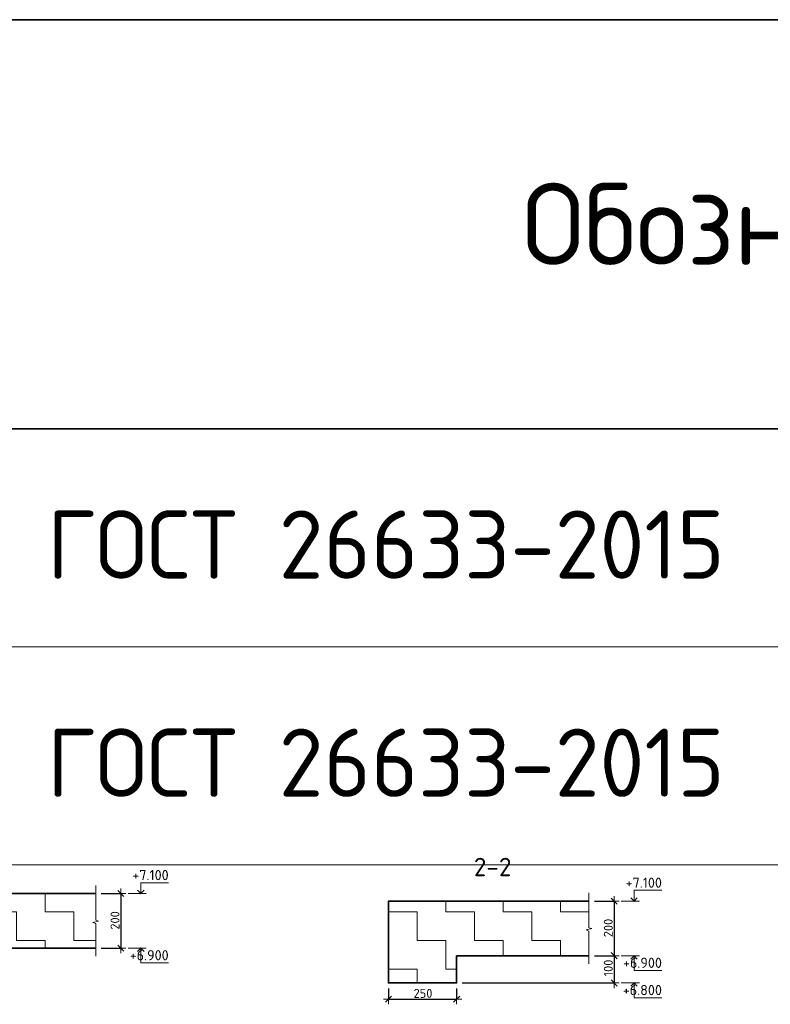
# Model space of a CAD drawing. Header units: metres. Extents: x -38 to 89, y -15 to 21.
# Tile 126 of 129: x 71.73 to 74.48, y 12.68 to 16.29. Entities that reach past the tile are written whole.
import ezdxf

# ---------------------------------------------------------------- set-up
doc = ezdxf.new("R2010")
doc.units = ezdxf.units.M
doc.header["$PDMODE"] = 65
doc.layers.add('XR$6$Размерная линия_ общее', color=7, linetype='Continuous', lineweight=13)
doc.styles.add('ISOCPEUR', font='txt')
doc.dimstyles.new('DIMSTYLE_11', dxfattribs={"dimtxt": 0.033, "dimasz": 0.0375, "dimexe": 0, "dimexo": 0, "dimgap": 0.0165, "dimtad": 2, "dimdec": 0, "dimlfac": 1000, "dimrnd": 1, "dimzin": 12, "dimdsep": 46, "dimtxsty": 'ISOCPEUR', "dimblk1": 'ALL_ML_STRICH', "dimblk2": 'ALL_ML_STRICH', "dimsah": 1, "dimcen": 0, "dimclrd": 7, "dimclre": 256, "dimclrt": 7, "dimadec": 0, "dimazin": 0, "dimtfac": 1, "dimtdec": 0, "dimtix": 1, "dimtmove": 2, "dimatfit": 3, "dimfxl": 0, "dimtzin": 0, "dimlwd": 0, "dimlwe": -3, "dimarcsym": 0})
pattern_1 = [(0, (0.21, 0.21), (0.105, 0.105), [0.105, -0.105]), (90, (0.21, 0.21), (-0.105, 0.105), [0.105, -0.105])]

# ---------------------------------------------------------------- blocks, each defined once
blk = doc.blocks.new('ЭЛЕМЕНТ_УЗОРА_1')
at = {"color": 7, "linetype": 'Continuous', "lineweight": 13, "transparency": 33554687}
blk.add_line((72.0051, 12.8573), (72.0051, 12.8573), dxfattribs=at)
blk.add_lwpolyline([(72.0051, 13.1173), (72.0051, 12.9901), (72.0151, 12.9865), (71.9951, 12.9816), (72.0051, 12.9774), (72.0051, 12.8573)], dxfattribs=at)
blk = doc.blocks.new('ALL_ML_STRICH')
at = {"color": 0, "linetype": 'ByBlock', "lineweight": -2}
for p, q in [((-1, 0), (0.5, 0)), ((-0.3, -0.3), (0.3, 0.3)), ((0, -0.5), (0, 0.5))]:
    blk.add_line(p, q, dxfattribs=at)
blk = doc.blocks.new('*D768')
at = {"layer": 'DEFPOINTS', "color": 7, "linetype": 'Continuous', "lineweight": 13, "transparency": 33554687}
for p in [(72.0051, 13.0873), (72.0975, 13.0873), (72.0051, 12.8873)]:
    blk.add_point(p, dxfattribs=at)
at = {"layer": 'XR$6$Размерная линия_ общее', "color": 253, "linetype": 'Continuous', "lineweight": -2, "true_color": 0xa0a0a0, "transparency": 33554687}
for p, q in [((72.0251, 13.0873), (72.0975, 13.0873)), ((72.0251, 12.8873), (72.0975, 12.8873))]:
    blk.add_line(p, q, dxfattribs=at)
at = {"layer": 'XR$6$Размерная линия_ общее', "color": 7, "linetype": 'Continuous', "lineweight": -2, "transparency": 33554687}
blk.add_line((72.0975, 13.0873), (72.0975, 12.8873), dxfattribs=at)
at = {"layer": 'XR$6$Размерная линия_ общее', "color": 7, "linetype": 'Continuous', "lineweight": 13, "transparency": 33554687, "xscale": 0.0375, "yscale": 0.0375, "zscale": 0.0375}
for p, rotation in [((72.0975, 13.0873), 90), ((72.0975, 12.8873), 270)]:
    blk.add_blockref('ALL_ML_STRICH', p, dxfattribs=dict(at, rotation=rotation))
at = {"layer": 'XR$6$Размерная линия_ общее', "color": 7, "linetype": 'Continuous', "lineweight": 13, "transparency": 33554687, "insert": (72.076, 12.9889), "char_height": 0.033, "width": 0.099, "attachment_point": 5, "rotation": 90, "style": 'ISOCPEUR'}
blk.add_mtext('\\A1;{200}', dxfattribs=at)
blk = doc.blocks.new('СЛОЖНЫЙ_ОБЪЕКТ_25')
at = {"color": 7, "linetype": 'Continuous', "lineweight": 13, "transparency": 33554687}
blk.add_line((72.1905, 13.0873), (72.1238, 13.0873), dxfattribs=at)
blk.add_lwpolyline([(72.1705, 13.0873), (72.1705, 13.1273), (72.2728, 13.1273)], dxfattribs=at)
at = {"color": 7, "linetype": 'Continuous', "lineweight": 35, "transparency": 33554687}
blk.add_lwpolyline([(72.1584, 13.0994), (72.1705, 13.0873), (72.1826, 13.0994)], dxfattribs=at)
blk = doc.blocks.new('СЛОЖНЫЙ_ОБЪЕКТ_26')
at = {"color": 7, "linetype": 'Continuous', "lineweight": 13, "transparency": 33554687}
blk.add_line((72.1905, 12.8873), (72.1238, 12.8873), dxfattribs=at)
at = {"color": 7, "linetype": 'Continuous', "lineweight": 35, "transparency": 33554687}
blk.add_lwpolyline([(72.1584, 12.8752), (72.1705, 12.8873), (72.1826, 12.8752)], dxfattribs=at)
at = {"color": 7, "linetype": 'Continuous', "lineweight": 13, "transparency": 33554687}
blk.add_lwpolyline([(72.1705, 12.8873), (72.1705, 12.8333), (72.2728, 12.8333)], dxfattribs=at)
blk = doc.blocks.new('ЭЛЕМЕНТ_УЗОРА_4')
at = {"color": 7, "linetype": 'Continuous', "lineweight": 13, "transparency": 33554687}
blk.add_line((73.8149, 12.8295), (73.8149, 12.8295), dxfattribs=at)
blk.add_lwpolyline([(73.8149, 13.0895), (73.8149, 12.9623), (73.8249, 12.9587), (73.8049, 12.9538), (73.8149, 12.9496), (73.8149, 12.8295)], dxfattribs=at)
blk = doc.blocks.new('СЛОЖНЫЙ_ОБЪЕКТ_27')
at = {"color": 7, "linetype": 'Continuous', "lineweight": 13, "transparency": 33554687}
blk.add_line((74.0002, 13.0595), (73.9336, 13.0595), dxfattribs=at)
blk.add_lwpolyline([(73.9802, 13.0595), (73.9802, 13.0995), (74.0826, 13.0995)], dxfattribs=at)
at = {"color": 7, "linetype": 'Continuous', "lineweight": 35, "transparency": 33554687}
blk.add_lwpolyline([(73.9681, 13.0716), (73.9802, 13.0595), (73.9923, 13.0716)], dxfattribs=at)
blk = doc.blocks.new('СЛОЖНЫЙ_ОБЪЕКТ_28')
at = {"color": 7, "linetype": 'Continuous', "lineweight": 13, "transparency": 33554687}
blk.add_line((74.0002, 12.8595), (73.9336, 12.8595), dxfattribs=at)
at = {"color": 7, "linetype": 'Continuous', "lineweight": 35, "transparency": 33554687}
blk.add_lwpolyline([(73.9681, 12.8474), (73.9802, 12.8595), (73.9923, 12.8474)], dxfattribs=at)
at = {"color": 7, "linetype": 'Continuous', "lineweight": 13, "transparency": 33554687}
blk.add_lwpolyline([(73.9802, 12.8595), (73.9802, 12.8055), (74.0826, 12.8055)], dxfattribs=at)
blk = doc.blocks.new('*D774')
at = {"layer": 'DEFPOINTS', "color": 7, "linetype": 'Continuous', "lineweight": 13, "transparency": 33554687}
for p in [(73.8149, 13.0595), (73.9073, 13.0595), (73.8149, 12.8595)]:
    blk.add_point(p, dxfattribs=at)
at = {"layer": 'XR$6$Размерная линия_ общее', "color": 253, "linetype": 'Continuous', "lineweight": -2, "true_color": 0xa0a0a0, "transparency": 33554687}
for p, q in [((73.8349, 13.0595), (73.9073, 13.0595)), ((73.8349, 12.8595), (73.9073, 12.8595))]:
    blk.add_line(p, q, dxfattribs=at)
at = {"layer": 'XR$6$Размерная линия_ общее', "color": 7, "linetype": 'Continuous', "lineweight": -2, "transparency": 33554687}
blk.add_line((73.9073, 13.0595), (73.9073, 12.8595), dxfattribs=at)
at = {"layer": 'XR$6$Размерная линия_ общее', "color": 7, "linetype": 'Continuous', "lineweight": 13, "transparency": 33554687, "xscale": 0.0375, "yscale": 0.0375, "zscale": 0.0375}
for p, rotation in [((73.9073, 13.0595), 90), ((73.9073, 12.8595), 270)]:
    blk.add_blockref('ALL_ML_STRICH', p, dxfattribs=dict(at, rotation=rotation))
at = {"layer": 'XR$6$Размерная линия_ общее', "color": 7, "linetype": 'Continuous', "lineweight": 13, "transparency": 33554687, "insert": (73.8858, 12.9611), "char_height": 0.033, "width": 0.099, "attachment_point": 5, "rotation": 90, "style": 'ISOCPEUR'}
blk.add_mtext('\\A1;{200}', dxfattribs=at)
blk = doc.blocks.new('*D775')
at = {"layer": 'DEFPOINTS', "color": 7, "linetype": 'Continuous', "lineweight": 13, "transparency": 33554687}
for p in [(73.8149, 12.8595), (73.9073, 12.8595), (73.3294, 12.7595)]:
    blk.add_point(p, dxfattribs=at)
at = {"layer": 'XR$6$Размерная линия_ общее', "color": 253, "linetype": 'Continuous', "lineweight": -2, "true_color": 0xa0a0a0, "transparency": 33554687}
for p, q in [((73.8349, 12.8595), (73.9073, 12.8595)), ((73.3494, 12.7595), (73.9073, 12.7595))]:
    blk.add_line(p, q, dxfattribs=at)
at = {"layer": 'XR$6$Размерная линия_ общее', "color": 7, "linetype": 'Continuous', "lineweight": -2, "transparency": 33554687}
blk.add_line((73.9073, 12.8595), (73.9073, 12.7595), dxfattribs=at)
at = {"layer": 'XR$6$Размерная линия_ общее', "color": 7, "linetype": 'Continuous', "lineweight": 13, "transparency": 33554687, "xscale": 0.0375, "yscale": 0.0375, "zscale": 0.0375}
for p, rotation in [((73.9073, 12.8595), 90), ((73.9073, 12.7595), 270)]:
    blk.add_blockref('ALL_ML_STRICH', p, dxfattribs=dict(at, rotation=rotation))
at = {"layer": 'XR$6$Размерная линия_ общее', "color": 7, "linetype": 'Continuous', "lineweight": 13, "transparency": 33554687, "insert": (73.8858, 12.8144), "char_height": 0.033, "width": 0.099, "attachment_point": 5, "rotation": 90, "style": 'ISOCPEUR'}
blk.add_mtext('\\A1;{100}', dxfattribs=at)
blk = doc.blocks.new('СЛОЖНЫЙ_ОБЪЕКТ_29')
at = {"color": 7, "linetype": 'Continuous', "lineweight": 13, "transparency": 33554687}
blk.add_line((74.0002, 12.7595), (73.9336, 12.7595), dxfattribs=at)
at = {"color": 7, "linetype": 'Continuous', "lineweight": 35, "transparency": 33554687}
blk.add_lwpolyline([(73.9681, 12.7474), (73.9802, 12.7595), (73.9923, 12.7474)], dxfattribs=at)
at = {"color": 7, "linetype": 'Continuous', "lineweight": 13, "transparency": 33554687}
blk.add_lwpolyline([(73.9802, 12.7595), (73.9802, 12.7055), (74.0826, 12.7055)], dxfattribs=at)
blk = doc.blocks.new('*D777')
at = {"layer": 'DEFPOINTS', "color": 7, "linetype": 'Continuous', "lineweight": 13, "transparency": 33554687}
for p in [(73.0794, 12.7595), (73.3294, 12.7595), (73.0794, 12.7)]:
    blk.add_point(p, dxfattribs=at)
at = {"layer": 'XR$6$Размерная линия_ общее', "color": 253, "linetype": 'Continuous', "lineweight": -2, "true_color": 0xa0a0a0, "transparency": 33554687}
for p, q in [((73.0794, 12.7395), (73.0794, 12.7)), ((73.3294, 12.7395), (73.3294, 12.7))]:
    blk.add_line(p, q, dxfattribs=at)
at = {"layer": 'XR$6$Размерная линия_ общее', "color": 7, "linetype": 'Continuous', "lineweight": -2, "transparency": 33554687}
blk.add_line((73.0794, 12.7), (73.3294, 12.7), dxfattribs=at)
at = {"layer": 'XR$6$Размерная линия_ общее', "color": 7, "linetype": 'Continuous', "lineweight": 13, "transparency": 33554687, "xscale": 0.0375, "yscale": 0.0375, "zscale": 0.0375, "rotation": 180}
blk.add_blockref('ALL_ML_STRICH', (73.0794, 12.7), dxfattribs=at)
at = {"layer": 'XR$6$Размерная линия_ общее', "color": 7, "linetype": 'Continuous', "lineweight": 13, "transparency": 33554687, "xscale": 0.0375, "yscale": 0.0375, "zscale": 0.0375}
blk.add_blockref('ALL_ML_STRICH', (73.3294, 12.7), dxfattribs=at)
at = {"layer": 'XR$6$Размерная линия_ общее', "color": 7, "linetype": 'Continuous', "lineweight": 13, "transparency": 33554687, "insert": (73.206, 12.7215), "char_height": 0.033, "width": 0.099, "attachment_point": 5, "style": 'ISOCPEUR'}
blk.add_mtext('\\A1;{250}', dxfattribs=at)

msp = doc.modelspace()

# ---------------------------------------------------------------- hatches: boundary and pattern name
at = {"linetype": 'Continuous', "lineweight": 13, "transparency": 33554687}
h = msp.add_hatch(dxfattribs=at)
h.set_pattern_fill('____', scale=0.105, style=0, pattern_type=2)
h.set_pattern_definition(pattern_1)
h.paths.add_polyline_path([(71.2696, 13.0873), (71.2696, 12.8873), (72.0051, 12.8873), (72.0051, 13.0873)], flags=0)
h = msp.add_hatch(dxfattribs=at)
h.set_pattern_fill('____', scale=0.105, style=0, pattern_type=2)
h.set_pattern_definition(pattern_1)
h.paths.add_polyline_path([(73.8149, 13.0595), (73.0794, 13.0595), (73.0794, 12.7595), (73.3294, 12.7595), (73.3294, 12.8595), (73.8149, 12.8595)], flags=0)

# ---------------------------------------------------------------- linework, layer by layer
at = {"color": 7, "linetype": 'Continuous', "lineweight": 35, "transparency": 33554687}
for p, q in [((70.2106, 16.2922), (88.7106, 16.2922)), ((70.2106, 16.2922), (88.7106, 16.2922)), ((88.7106, 14.7922), (70.2106, 14.7922)), ((88.7106, 14.7922), (70.2106, 14.7922)), ((73.3294, 12.8595), (73.8149, 12.8595))]:
    msp.add_line(p, q, dxfattribs=at)
at = {"color": 7, "linetype": 'Continuous', "lineweight": 13, "transparency": 33554687}
for p, q in [((70.2106, 13.9922), (88.7106, 13.9922)), ((70.2106, 13.9922), (88.7106, 13.9922)), ((70.2106, 13.1922), (88.7106, 13.1922)), ((70.2106, 13.1922), (88.7106, 13.1922))]:
    msp.add_line(p, q, dxfattribs=at)
at = {"color": 7, "linetype": 'Continuous', "lineweight": 35, "transparency": 33554687}
for points in [[(72.0051, 13.0873), (71.2696, 13.0873), (71.2696, 12.8873), (72.0051, 12.8873)], [(73.8149, 13.0595), (73.0794, 13.0595), (73.0794, 12.8595)], [(73.0794, 12.8595), (73.0794, 12.7595), (73.3294, 12.7595), (73.3294, 12.8595)]]:
    msp.add_lwpolyline(points, dxfattribs=at)

# ---------------------------------------------------------------- block references
at = {"color": 7, "linetype": 'Continuous', "lineweight": 13, "transparency": 33554687}
for name in ['ЭЛЕМЕНТ_УЗОРА_1', 'ЭЛЕМЕНТ_УЗОРА_4']:
    msp.add_blockref(name, (0, 0), dxfattribs=at)
at = {"color": 7, "linetype": 'Continuous', "lineweight": 35, "transparency": 33554687}
for name in ['СЛОЖНЫЙ_ОБЪЕКТ_25', 'СЛОЖНЫЙ_ОБЪЕКТ_27', 'СЛОЖНЫЙ_ОБЪЕКТ_26', 'СЛОЖНЫЙ_ОБЪЕКТ_28', 'СЛОЖНЫЙ_ОБЪЕКТ_29']:
    msp.add_blockref(name, (0, 0), dxfattribs=at)

# ---------------------------------------------------------------- texts
at = {"color": 7, "linetype": 'Continuous', "lineweight": 35, "transparency": 33554687, "insert": (73.5697, 15.3931), "char_height": 0.3, "width": 2.499411, "attachment_point": 7, "style": 'ISOCPEUR'}
msp.add_mtext('\\W0.97;Обозначение', dxfattribs=at)
msp.add_mtext('\\W0.97;Обозначение', dxfattribs=at)
at = {"color": 7, "linetype": 'Continuous', "lineweight": 13, "transparency": 33554687, "style": 'ISOCPEUR'}
for s, insert, char_height, width, attachment_point in [('\\W0.96;ГОСТ 26633-2015', (71.8262, 14.2423), 0.25, 2.718623, 7), ('\\W0.96;ГОСТ 26633-2015', (71.8262, 14.2423), 0.25, 2.718623, 7), ('\\W0.96;ГОСТ 26633-2015', (71.8262, 13.4423), 0.25, 2.718623, 7), ('\\W0.96;ГОСТ 26633-2015', (71.8262, 13.4423), 0.25, 2.718623, 7), ('\\A1;{\\fISOCPEUR|i0|b0;\\H0.037500;\\W1.000000;\\C7;+7.100}\\P', (72.2728, 13.1365), 0.0375, 0.151875, 9), ('\\A1;{\\fISOCPEUR|i0|b0;\\H0.037500;\\W1.000000;\\C7;+7.100}\\P', (74.0826, 13.1087), 0.0375, 0.151875, 9), ('\\A1;{\\fISOCPEUR|i0|b0;\\H0.037500;\\W1.000000;\\C7;+6.900}\\P', (72.2728, 12.8425), 0.0375, 0.160312, 9), ('\\A1;{\\fISOCPEUR|i0|b0;\\H0.037500;\\W1.000000;\\C7;+6.900}\\P', (74.0826, 12.8147), 0.0375, 0.160312, 9), ('\\A1;{\\fISOCPEUR|i0|b0;\\H0.037500;\\W1.000000;\\C7;+6.800}\\P', (74.0826, 12.7147), 0.0375, 0.160312, 9)]:
    msp.add_mtext(s, dxfattribs=dict(at, insert=insert, char_height=char_height, width=width, attachment_point=attachment_point))
at = {"color": 7, "linetype": 'Continuous', "lineweight": 50, "transparency": 33554687, "insert": (73.4615, 13.1849), "char_height": 0.0675, "width": 0.172565, "attachment_point": 5, "style": 'ISOCPEUR'}
msp.add_mtext('\\A1;{\\fISOCPEUR|i0|b0;\\H0.067500;\\W1.000000;\\C7;2-2}\\P', dxfattribs=at)

# ---------------------------------------------------------------- dimensions: what is measured, and where the dimension line sits
at = {"layer": 'XR$6$Размерная линия_ общее', "color": 7, "linetype": 'Continuous', "lineweight": 13, "transparency": 33554687}
for base, p1, p2, picture, middle in [((72.0975, 12.8873), (72.0251, 13.0873), (72.0251, 12.8873), '*D768', (72.076, 12.9889)), ((73.9073, 12.8595), (73.8349, 13.0595), (73.8349, 12.8595), '*D774', (73.8858, 12.9611)), ((73.9073, 12.7595), (73.8349, 12.8595), (73.3494, 12.7595), '*D775', (73.8858, 12.8144))]:
    dim = msp.add_linear_dim(base=base, p1=p1, p2=p2, angle=270, dimstyle='DIMSTYLE_11', override={"dimpost": '<>', "dimclrd": 7, "dimclre": 253, "dimclrt": 7, "dimlwd": 0, "dimlwe": 65533}, dxfattribs=at)
    dim.commit()
    dim.dimension.update_dxf_attribs({"geometry": picture, "text_midpoint": middle, "dimtype": 160})
dim = msp.add_linear_dim(base=(73.3294, 12.7), p1=(73.0794, 12.7395), p2=(73.3294, 12.7395), dimstyle='DIMSTYLE_11', override={"dimpost": '<>', "dimclrd": 7, "dimclre": 253, "dimclrt": 7, "dimlwd": 0, "dimlwe": 65533}, dxfattribs=at)
dim.commit()
dim.dimension.update_dxf_attribs({"geometry": '*D777', "text_midpoint": (73.206, 12.7215), "dimtype": 160})

doc.saveas('drawing.dxf')
